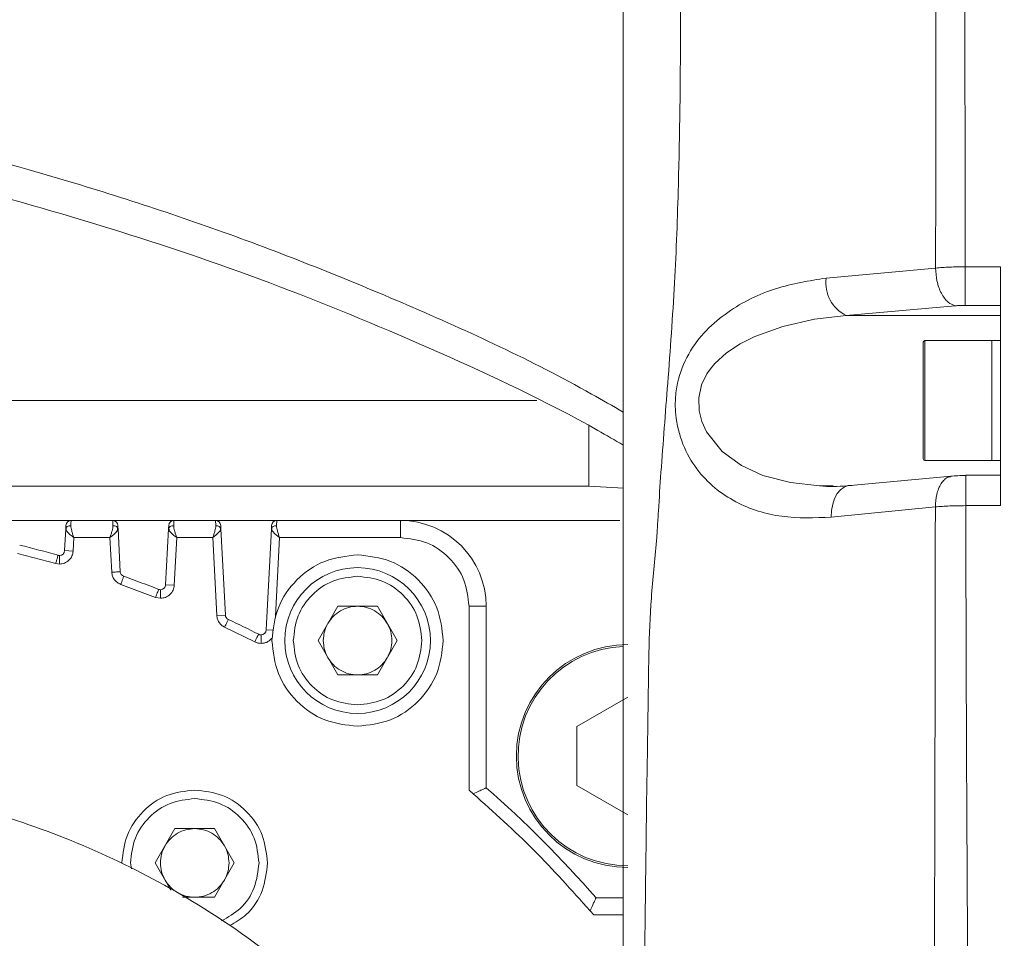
# Model space of a CAD drawing. Header units: millimetres. Extents: x 35469 to 44263, y -24881 to -16268.
# Tile 19 of 231: x 38560 to 38617, y -21996 to -21942. Entities that reach past the tile are written whole.
import ezdxf

# ---------------------------------------------------------------- set-up
doc = ezdxf.new("R2010")
doc.units = ezdxf.units.MM
doc.header["$LTSCALE"] = 0.3175
doc.layers.add('1轮廓实线层', color=7, linetype='Continuous', lineweight=18)
doc.layers.add('7标注层', color=4, linetype='Continuous', lineweight=13)
doc.styles.add('标准汉字', font='gbenor.shx', dxfattribs={"bigfont": 'gbcbig.shx'})
doc.dimstyles.new('M1：18', dxfattribs={"dimscale": 18, "dimtxt": 3.5, "dimasz": 2.5, "dimexe": 2, "dimexo": 0, "dimgap": 1.5, "dimtad": 1, "dimdec": 1, "dimdsep": 46, "dimtxsty": '标准汉字', "dimcen": 5, "dimdle": 5, "dimclrd": 1, "dimclre": 1, "dimclrt": 256, "dimadec": 4, "dimazin": 2, "dimtfac": 1, "dimtdec": 1, "dimtmove": 0, "dimatfit": 3, "dimfxl": 1, "dimtolj": 1, "dimarcsym": 0})

# ---------------------------------------------------------------- blocks, each defined once
blk = doc.blocks.new('*D47')
at = {"layer": '7标注层', "color": 1, "lineweight": -2, "ltscale": 18, "transparency": 16777216}
blk.add_line((40133.937, -21590.737), (40484.689, -21492.383), dxfattribs=at)
at = {"layer": '7标注层', "color": 1, "transparency": 16777216}
blk.add_solid([(40486.714, -21499.604), (40482.664, -21485.161), (40528.018, -21480.233)], dxfattribs=at)
at = {"layer": 'Defpoints', "color": 0, "transparency": 16777216}
for p in [(40528.018, -21480.233), (38543.983, -22036.573)]:
    blk.add_point(p, dxfattribs=at)
at = {"layer": '7标注层', "transparency": 16777216, "insert": (40227.568, -21503.725), "char_height": 63, "attachment_point": 5, "rotation": 15.66395, "style": '标准汉字'}
blk.add_mtext('\\A1;R2060', dxfattribs=at)

msp = doc.modelspace()

# ---------------------------------------------------------------- linework, layer by layer
at = {"layer": '1轮廓实线层', "ltscale": 18}
for p, q in [((38594.983, -21932.811), (38594.983, -22081.172)), ((38606.819, -21957.439), (38613.206, -21956.852)), ((38616.983, -21956.778), (38614.93, -21956.778)), ((38614.93, -21956.778), (38614.93, -21959.031)), ((38616.983, -21970.707), (38616.983, -21956.778)), ((38607.991, -21959.618), (38614.355, -21959.053)), ((38614.93, -21959.031), (38616.983, -21959.031)), ((38616.983, -21959.618), (38607.991, -21959.618)), ((38612.483, -21967.979), (38612.483, -21961.179)), ((38616.483, -21961.079), (38612.583, -21961.079)), ((38612.583, -21961.079), (38612.583, -21968.079)), ((38616.983, -21961.079), (38616.483, -21961.079)), ((38616.483, -21968.079), (38616.483, -21961.079)), ((38494.983, -21964.573), (38589.942, -21964.573)), ((38592.983, -21969.573), (38592.983, -21966.077)), ((38612.583, -21968.079), (38616.483, -21968.079)), ((38616.483, -21968.079), (38616.983, -21968.079)), ((38614.113, -21968.986), (38608.031, -21969.555)), ((38616.983, -21968.937), (38614.958, -21968.937)), ((38614.96, -21968.987), (38614.96, -21968.971)), ((38614.96, -21968.987), (38614.96, -21970.707)), ((38494.983, -21969.573), (38592.983, -21969.573)), ((38592.983, -21969.573), (38595.005, -21969.687)), ((38613.19, -21970.778), (38607.116, -21971.38)), ((38614.96, -21970.707), (38616.983, -21970.707)), ((38562.768, -21971.573), (38559.198, -21971.573)), ((38565.198, -21971.573), (38562.768, -21971.573)), ((38568.768, -21971.573), (38565.198, -21971.573)), ((38571.198, -21971.573), (38568.768, -21971.573)), ((38574.768, -21971.573), (38571.198, -21971.573)), ((38581.983, -21971.573), (38574.768, -21971.573)), ((38594.789, -21971.573), (38581.983, -21971.573)), ((38581.983, -21972.573), (38581.983, -21971.573)), ((38562.391, -21973.33), (38562.457, -21972.068)), ((38565.509, -21972.068), (38565.639, -21974.56)), ((38568.286, -21975.324), (38568.457, -21972.068)), ((38571.509, -21972.068), (38571.772, -21977.086)), ((38574.148, -21977.957), (38574.457, -21972.068)), ((38562.89, -21973.356), (38562.931, -21972.573)), ((38562.931, -21972.573), (38565.035, -21972.573)), ((38565.035, -21972.573), (38565.14, -21974.587)), ((38568.786, -21975.35), (38568.931, -21972.573)), ((38568.931, -21972.573), (38571.035, -21972.573)), ((38571.035, -21972.573), (38571.272, -21977.112)), ((38574.692, -21977.144), (38574.931, -21972.573)), ((38574.931, -21972.573), (38581.983, -21972.573)), ((38559.65, -21973.49), (38561.871, -21974.083)), ((38562.091, -21973.614), (38562.091, -21974.114)), ((38562.391, -21973.33), (38562.89, -21973.356)), ((38561.871, -21974.083), (38562.091, -21974.114)), ((38565.672, -21975.299), (38567.695, -21976.053)), ((38568.286, -21975.324), (38568.786, -21975.35)), ((38567.869, -21975.584), (38567.877, -21975.587)), ((38567.987, -21975.608), (38567.987, -21976.108)), ((38567.695, -21976.053), (38567.987, -21976.108)), ((38571.272, -21977.112), (38571.772, -21977.086)), ((38577.174, -21978.573), (38578.328, -21976.573)), ((38578.328, -21976.573), (38580.638, -21976.573)), ((38580.638, -21976.573), (38581.792, -21978.573)), ((38585.983, -21976.573), (38585.983, -21987.293)), ((38586.983, -21976.573), (38585.983, -21976.573)), ((38586.983, -21987.164), (38586.983, -21976.573)), ((38571.727, -21977.792), (38573.486, -21978.655)), ((38573.849, -21978.242), (38573.849, -21978.742)), ((38574.148, -21977.957), (38574.519, -21977.977)), ((38578.328, -21980.573), (38577.174, -21978.573)), ((38581.792, -21978.573), (38580.638, -21980.573)), ((38580.638, -21980.573), (38578.328, -21980.573)), ((38595.248, -21981.878), (38592.278, -21983.593)), ((38592.278, -21983.593), (38592.278, -21987.023)), ((38585.983, -21987.293), (38586.224, -21987.511)), ((38592.278, -21987.023), (38595.248, -21988.738)), ((38567.674, -21991.54), (38568.828, -21989.54)), ((38568.828, -21989.54), (38571.138, -21989.54)), ((38571.138, -21989.54), (38572.292, -21991.54)), ((38566.302, -21991.889), (38566.233, -21991.54)), ((38568.591, -21993.13), (38567.674, -21991.54)), ((38572.292, -21991.54), (38571.138, -21993.54)), ((38571.138, -21993.54), (38569.27, -21993.54)), ((38594.983, -21993.573), (38593.392, -21993.573)), ((38593.045, -21994.333), (38593.263, -21994.573)), ((38593.263, -21994.573), (38594.983, -21994.573))]:
    msp.add_line(p, q, dxfattribs=at)
at = {"layer": '1轮廓实线层', "lineweight": 20, "ltscale": 18}
for points in [[(38607.23, -21969.551), (38606.43, -21969.559), (38604.733, -21969.364), (38603.133, -21968.941), (38601.886, -21968.373), (38600.759, -21967.555), (38599.843, -21966.411), (38599.566, -21965.802), (38599.41, -21965.183), (38599.386, -21964.414), (38599.551, -21963.667), (38599.861, -21963.028), (38600.074, -21962.719), (38600.327, -21962.419), (38601.008, -21961.802), (38601.795, -21961.28), (38602.649, -21960.846), (38604.286, -21960.251), (38606.147, -21959.83), (38607.991, -21959.618)], [(38607.116, -21971.38), (38607.134, -21970.988), (38607.2, -21970.618), (38607.311, -21970.284), (38607.463, -21969.999), (38607.65, -21969.775), (38607.864, -21969.62), (38608.097, -21969.541), (38608.339, -21969.54)]]:
    msp.add_lwpolyline(points, dxfattribs=at)
at = {"layer": '1轮廓实线层', "ltscale": 18}
msp.add_circle((38579.483, -21978.573), 4.25, dxfattribs=at)
at = {"layer": '1轮廓实线层', "lineweight": 20, "ltscale": 18}
for centre, radius, start, end in [((38608.913, -21957.718), 2.113, 172.41503, 244.11358), ((38612.583, -21961.179), 0.1, 90, 180), ((38612.583, -21967.979), 0.1, 180, 270), ((38562.768, -21971.873), 0.3, 90, 177), ((38565.198, -21971.873), 0.3, 3, 90), ((38568.768, -21971.873), 0.3, 90, 177), ((38571.198, -21971.873), 0.3, 3, 90), ((38574.768, -21971.873), 0.3, 90, 177), ((38581.983, -21976.573), 5, 0, 90), ((38543.983, -22036.573), 65.5, 74.02589, 76.05232), ((38562.091, -21973.314), 0.3, 254.02589, 270), ((38562.091, -21973.314), 0.3, 270, 357), ((38565.939, -21974.545), 0.3, 183, 250.50773), ((38543.983, -22036.573), 65.5, 68.6047, 70.50773), ((38567.987, -21975.308), 0.3, 270, 357), ((38567.987, -21975.308), 0.3, 248.6047, 270), ((38572.071, -21977.07), 0.3, 183, 244.73051), ((38543.983, -22036.573), 65.5, 63.00658, 64.73051), ((38573.849, -21977.942), 0.3, 243.00658, 270), ((38573.849, -21977.942), 0.3, 270, 357), ((38595.248, -21985.308), 6.5, 90, 270), ((38595.248, -21985.308), 6.4, 92.35639, 270), ((38543.983, -22036.573), 65.5, 41.03262, 48.96738)]:
    msp.add_arc(centre, radius, start, end, dxfattribs=at)
at = {"layer": '1轮廓实线层', "ltscale": 18}
for points, knots in [([(38613.206, -21956.852), (38613.21, -21951.11), (38613.217, -21939.624), (38613.212, -21921.787), (38613.198, -21904.695), (38613.18, -21893.371), (38613.172, -21888.386)], [0, 0, 0, 0, 14478.83842, 28963.15682, 45201.52645, 57972.547755, 57972.547755, 57972.547755, 57972.547755]), ([(38614.93, -21956.778), (38614.923, -21951.033), (38614.908, -21939.54), (38614.916, -21922.375), (38614.941, -21905.259), (38614.975, -21893.915), (38614.992, -21888.24)], [0, 0, 0, 0, 14477.100974, 28959.646103, 43455.799364, 57966.85801, 57966.85801, 57966.85801, 57966.85801]), ([(38598.138, -21931.949), (38598.139, -21931.969), (38598.14, -21932.005), (38598.143, -21932.069), (38598.147, -21932.164), (38598.153, -21932.332), (38598.165, -21932.633), (38598.184, -21933.17), (38598.215, -21934.128), (38598.261, -21935.839), (38598.303, -21938.902), (38598.34, -21944.403), (38598.255, -21950.921), (38598.006, -21957.76), (38597.599, -21963.366), (38597.244, -21967.794), (38597.059, -21970.6), (38596.983, -21971.818), (38596.95, -21972.349), (38596.934, -21972.604), (38596.927, -21972.716), (38596.924, -21972.765)], [0, 0, 0, 0, 369.5874, 659.936604, 1178.315097, 2103.674362, 3755.146748, 6701.410371, 11954.686487, 21315.378655, 37961.726617, 67677.180972, 120999.513558, 155197.563065, 190142.751827, 221294.788789, 234794.999282, 240677.979834, 243257.058182, 244390.070674, 245279.972539, 245279.972539, 245279.972539, 245279.972539]), ([(38594.983, -21965.253), (38594.369, -21964.898), (38590.227, -21962.508), (38582.417, -21958.912), (38571.667, -21954.623), (38560.946, -21951.198), (38550.304, -21948.462), (38539.788, -21946.381), (38529.377, -21944.84), (38522.601, -21944.26), (38519.183, -21943.968)], [0, 0, 0, 0, 2635.161073, 17773.629964, 32812.340604, 47762.615713, 62810.227282, 77877.053785, 92868.1872, 108123.435976, 108123.435976, 108123.435976, 108123.435976]), ([(38520.653, -21946.311), (38524.552, -21946.655), (38532.33, -21947.339), (38544.316, -21949.273), (38555.45, -21951.738), (38565.678, -21954.654), (38574.957, -21957.83), (38584.251, -21961.699), (38590.955, -21964.839), (38594.488, -21966.885), (38594.983, -21967.172)], [0, 0, 0, 0, 17724.241135, 35354.530248, 52933.751904, 66117.935001, 79334.090758, 92622.079238, 105916.946611, 108080.322032, 108080.322032, 108080.322032, 108080.322032]), ([(38613.206, -21956.852), (38613.472, -21956.831), (38614.005, -21956.788), (38614.622, -21956.782), (38614.93, -21956.778)], [0, 0, 0, 0, 16278.540716, 32557.120721, 32557.120721, 32557.120721, 32557.120721]), ([(38614.355, -21959.053), (38614.21, -21959.001), (38613.987, -21958.92), (38613.718, -21958.623), (38613.534, -21958.332), (38613.385, -21957.985), (38613.243, -21957.495), (38613.22, -21957.105), (38613.206, -21956.852)], [0, 0, 0, 0, 19835.245493, 30519.841478, 41433.326695, 52346.812081, 63031.408549, 82866.655682, 82866.655682, 82866.655682, 82866.655682]), ([(38607.116, -21971.38), (38606.148, -21971.416), (38604.218, -21971.488), (38601.931, -21970.777), (38600.302, -21969.721), (38599.232, -21968.613), (38598.403, -21967.172), (38598.03, -21965.705), (38598.004, -21964.474), (38598.169, -21963.239), (38598.738, -21961.807), (38599.797, -21960.443), (38601.476, -21959.056), (38603.846, -21957.907), (38605.829, -21957.595), (38606.819, -21957.439)], [0, 0, 0, 0, 21089.559577, 42019.451984, 52592.852026, 63093.943732, 73509.258713, 83950.56936, 89223.224413, 94557.489357, 105327.45409, 116087.735947, 126726.407717, 147819.915476, 168837.600298, 168837.600298, 168837.600298, 168837.600298]), ([(38614.355, -21959.053), (38614.444, -21959.047), (38614.622, -21959.034), (38614.827, -21959.032), (38614.93, -21959.031)], [0, 0, 0, 0, 16272.47342, 32544.952727, 32544.952727, 32544.952727, 32544.952727]), ([(38613.19, -21970.778), (38613.205, -21970.53), (38613.227, -21970.147), (38613.373, -21969.706), (38613.525, -21969.409), (38613.716, -21969.188), (38613.901, -21969.032), (38614.03, -21969.024), (38614.08, -21969.021)], [0, 0, 0, 0, 23536.88306, 36218.479213, 49172.689247, 62126.898997, 74808.494331, 82700.898007, 82700.898007, 82700.898007, 82700.898007]), ([(38614.96, -21968.95), (38614.803, -21968.952), (38614.488, -21968.956), (38614.214, -21968.978), (38614.076, -21968.989)], [0, 0, 0, 0, 16161.662962, 32488.489522, 32488.489522, 32488.489522, 32488.489522]), ([(38608.031, -21969.555), (38607.767, -21969.572), (38607.241, -21969.606), (38606.703, -21969.575), (38606.435, -21969.559)], [0, 0, 0, 0, 16322.023451, 32490.6999, 32490.6999, 32490.6999, 32490.6999]), ([(38613.11, -22007.446), (38613.11, -22007.427), (38613.11, -22007.394), (38613.11, -22007.335), (38613.111, -22007.248), (38613.111, -22007.092), (38613.111, -22006.814), (38613.112, -22006.318), (38613.113, -22005.431), (38613.117, -22003.848), (38613.123, -22001.019), (38613.139, -21995.971), (38613.169, -21985.658), (38613.181, -21976.875), (38613.19, -21970.778)], [0, 0, 0, 0, 238.034367, 425.010862, 758.906544, 1355.177803, 2420.040278, 4321.874707, 7718.962761, 13787.990807, 24628.086985, 43988.71732, 78550.338882, 157011.645873, 157011.645873, 157011.645873, 157011.645873]), ([(38614.96, -21970.707), (38614.642, -21970.711), (38614.006, -21970.718), (38613.462, -21970.758), (38613.19, -21970.778)], [0, 0, 0, 0, 16239.303937, 32478.585241, 32478.585241, 32478.585241, 32478.585241]), ([(38615.718, -22051.73), (38615.715, -22050.144), (38615.709, -22046.969), (38615.703, -22042.178), (38615.698, -22037.361), (38615.697, -22032.52), (38615.687, -22027.657), (38615.708, -22022.694), (38615.613, -22017.532), (38615.307, -22011.063), (38615.081, -22003.671), (38615.066, -21995.362), (38615.015, -21987.131), (38614.985, -21978.911), (38614.969, -21973.441), (38614.96, -21970.707)], [0, 0, 0, 0, 10251.32483, 20510.623931, 30779.420154, 41059.302766, 51339.777613, 61600.918588, 72480.914731, 83521.011175, 100521.501992, 117124.527441, 133714.026795, 150298.641226, 166874.883052, 166874.883052, 166874.883052, 166874.883052]), ([(38562.468, -21971.858), (38562.468, -21971.86), (38562.468, -21971.866), (38562.465, -21971.921), (38562.46, -21972.009), (38562.457, -21972.068)], [0, 0, 0, 0, 10861.095537, 21677.998009, 43252.155225, 43252.155225, 43252.155225, 43252.155225]), ([(38562.457, -21972.068), (38562.462, -21972.042), (38562.473, -21971.989), (38562.544, -21971.923), (38562.643, -21971.879), (38562.72, -21971.875), (38562.757, -21971.874)], [0, 0, 0, 0, 13868.241234, 28823.01069, 43777.780158, 57646.021421, 57646.021421, 57646.021421, 57646.021421]), ([(38562.768, -21971.573), (38562.767, -21971.588), (38562.766, -21971.61), (38562.762, -21971.736), (38562.758, -21971.827), (38562.757, -21971.874)], [0, 0, 0, 0, 20967.220028, 31957.550025, 43253.381296, 43253.381296, 43253.381296, 43253.381296]), ([(38562.757, -21971.874), (38562.759, -21971.919), (38562.764, -21972.012), (38562.804, -21972.179), (38562.861, -21972.369), (38562.907, -21972.504), (38562.931, -21972.573)], [0, 0, 0, 0, 12949.101308, 26819.418086, 41663.231112, 57643.363968, 57643.363968, 57643.363968, 57643.363968]), ([(38565.035, -21972.573), (38565.059, -21972.504), (38565.105, -21972.369), (38565.162, -21972.179), (38565.202, -21972.012), (38565.207, -21971.919), (38565.209, -21971.874)], [0, 0, 0, 0, 15977.005496, 30821.492038, 44689.971062, 57638.798483, 57638.798483, 57638.798483, 57638.798483]), ([(38565.209, -21971.874), (38565.208, -21971.827), (38565.204, -21971.736), (38565.2, -21971.61), (38565.199, -21971.588), (38565.198, -21971.573)], [0, 0, 0, 0, 11295.218516, 22284.950796, 43251.02582, 43251.02582, 43251.02582, 43251.02582]), ([(38565.509, -21972.068), (38565.503, -21972.042), (38565.492, -21971.989), (38565.422, -21971.923), (38565.323, -21971.879), (38565.246, -21971.875), (38565.209, -21971.874)], [0, 0, 0, 0, 13867.249383, 28820.951478, 43774.68186, 57641.900066, 57641.900066, 57641.900066, 57641.900066]), ([(38565.509, -21972.068), (38565.507, -21972.037), (38565.504, -21971.974), (38565.499, -21971.885), (38565.498, -21971.869), (38565.498, -21971.858)], [0, 0, 0, 0, 10836.319283, 21683.942961, 43249.057509, 43249.057509, 43249.057509, 43249.057509]), ([(38568.457, -21972.068), (38568.46, -21972.009), (38568.465, -21971.921), (38568.468, -21971.866), (38568.468, -21971.86), (38568.468, -21971.858)], [0, 0, 0, 0, 21571.53981, 32387.129961, 43246.907814, 43246.907814, 43246.907814, 43246.907814]), ([(38568.457, -21972.068), (38568.462, -21972.042), (38568.473, -21971.989), (38568.544, -21971.923), (38568.643, -21971.879), (38568.72, -21971.875), (38568.757, -21971.874)], [0, 0, 0, 0, 13866.061257, 28818.479942, 43770.898639, 57636.959925, 57636.959925, 57636.959925, 57636.959925]), ([(38568.768, -21971.573), (38568.767, -21971.588), (38568.766, -21971.61), (38568.762, -21971.736), (38568.758, -21971.827), (38568.757, -21971.874)], [0, 0, 0, 0, 20964.887464, 31953.994809, 43248.56944, 43248.56944, 43248.56944, 43248.56944]), ([(38568.757, -21971.874), (38568.759, -21971.919), (38568.764, -21972.012), (38568.804, -21972.179), (38568.861, -21972.369), (38568.907, -21972.504), (38568.931, -21972.573)], [0, 0, 0, 0, 12947.066443, 26815.203562, 41656.684, 57634.305632, 57634.305632, 57634.305632, 57634.305632]), ([(38571.035, -21972.573), (38571.059, -21972.504), (38571.105, -21972.369), (38571.162, -21972.179), (38571.202, -21972.012), (38571.207, -21971.919), (38571.209, -21971.874)], [0, 0, 0, 0, 15974.503133, 30816.66469, 44682.971602, 57629.770934, 57629.770934, 57629.770934, 57629.770934]), ([(38571.209, -21971.874), (38571.208, -21971.827), (38571.204, -21971.736), (38571.2, -21971.61), (38571.199, -21971.588), (38571.198, -21971.573)], [0, 0, 0, 0, 11293.968712, 22282.484991, 43246.240143, 43246.240143, 43246.240143, 43246.240143]), ([(38571.209, -21971.874), (38571.246, -21971.875), (38571.323, -21971.879), (38571.422, -21971.923), (38571.492, -21971.989), (38571.503, -21972.042), (38571.509, -21972.068)], [0, 0, 0, 0, 13865.067847, 28816.415269, 43767.762678, 57632.83049, 57632.83049, 57632.83049, 57632.83049]), ([(38571.498, -21971.858), (38571.498, -21971.869), (38571.499, -21971.885), (38571.504, -21971.974), (38571.507, -21972.037), (38571.509, -21972.068)], [0, 0, 0, 0, 21562.859168, 32409.34835, 43244.53432, 43244.53432, 43244.53432, 43244.53432]), ([(38574.457, -21972.068), (38574.46, -21972.009), (38574.465, -21971.921), (38574.468, -21971.866), (38574.468, -21971.86), (38574.468, -21971.858)], [0, 0, 0, 0, 21569.170591, 32383.572857, 43242.157973, 43242.157973, 43242.157973, 43242.157973]), ([(38574.457, -21972.068), (38574.462, -21972.042), (38574.473, -21971.989), (38574.544, -21971.923), (38574.643, -21971.879), (38574.72, -21971.875), (38574.757, -21971.874)], [0, 0, 0, 0, 13863.899957, 28813.988013, 43764.076075, 57627.976048, 57627.976048, 57627.976048, 57627.976048]), ([(38574.768, -21971.573), (38574.767, -21971.588), (38574.766, -21971.61), (38574.762, -21971.736), (38574.758, -21971.827), (38574.757, -21971.874)], [0, 0, 0, 0, 20962.585341, 31950.48655, 43243.821879, 43243.821879, 43243.821879, 43243.821879]), ([(38574.757, -21971.874), (38574.759, -21971.919), (38574.764, -21972.012), (38574.804, -21972.179), (38574.861, -21972.369), (38574.907, -21972.504), (38574.931, -21972.573)], [0, 0, 0, 0, 12945.048026, 26811.024172, 41650.192441, 57625.32492, 57625.32492, 57625.32492, 57625.32492]), ([(38562.457, -21972.068), (38562.461, -21972.093), (38562.47, -21972.148), (38562.534, -21972.22), (38562.569, -21972.259)], [0, 0, 0, 0, 15091.444656, 32512.721889, 32512.721889, 32512.721889, 32512.721889]), ([(38562.481, -21971.994), (38562.479, -21972.027), (38562.476, -21972.091), (38562.493, -21972.154), (38562.502, -21972.184)], [0, 0, 0, 0, 17086.532225, 32513.122087, 32513.122087, 32513.122087, 32513.122087]), ([(38562.569, -21972.259), (38562.618, -21972.305), (38562.723, -21972.404), (38562.859, -21972.515), (38562.931, -21972.573)], [0, 0, 0, 0, 15302.749557, 32510.789976, 32510.789976, 32510.789976, 32510.789976]), ([(38565.035, -21972.573), (38565.106, -21972.516), (38565.241, -21972.406), (38565.345, -21972.308), (38565.395, -21972.261)], [0, 0, 0, 0, 17146.469276, 32508.658018, 32508.658018, 32508.658018, 32508.658018]), ([(38565.395, -21972.261), (38565.43, -21972.223), (38565.496, -21972.15), (38565.505, -21972.094), (38565.509, -21972.068)], [0, 0, 0, 0, 17322.517435, 32510.153439, 32510.153439, 32510.153439, 32510.153439]), ([(38565.464, -21972.183), (38565.472, -21972.153), (38565.49, -21972.091), (38565.486, -21972.027), (38565.485, -21971.993)], [0, 0, 0, 0, 15426.762235, 32510.614977, 32510.614977, 32510.614977, 32510.614977]), ([(38568.457, -21972.068), (38568.461, -21972.093), (38568.47, -21972.148), (38568.534, -21972.22), (38568.569, -21972.259)], [0, 0, 0, 0, 15089.08448, 32507.637167, 32507.637167, 32507.637167, 32507.637167]), ([(38568.481, -21971.994), (38568.479, -21972.027), (38568.476, -21972.091), (38568.493, -21972.154), (38568.502, -21972.184)], [0, 0, 0, 0, 17083.859939, 32508.037125, 32508.037125, 32508.037125, 32508.037125]), ([(38568.569, -21972.259), (38568.618, -21972.305), (38568.723, -21972.404), (38568.859, -21972.515), (38568.931, -21972.573)], [0, 0, 0, 0, 15300.35711, 32505.707205, 32505.707205, 32505.707205, 32505.707205]), ([(38571.035, -21972.573), (38571.106, -21972.516), (38571.241, -21972.406), (38571.345, -21972.308), (38571.395, -21972.261)], [0, 0, 0, 0, 17143.798228, 32503.593604, 32503.593604, 32503.593604, 32503.593604]), ([(38571.395, -21972.261), (38571.43, -21972.223), (38571.496, -21972.15), (38571.505, -21972.094), (38571.509, -21972.068)], [0, 0, 0, 0, 17319.819933, 32505.090432, 32505.090432, 32505.090432, 32505.090432]), ([(38571.464, -21972.183), (38571.472, -21972.153), (38571.49, -21972.091), (38571.486, -21972.027), (38571.485, -21971.993)], [0, 0, 0, 0, 15424.359783, 32505.552011, 32505.552011, 32505.552011, 32505.552011]), ([(38574.457, -21972.068), (38574.461, -21972.093), (38574.47, -21972.148), (38574.534, -21972.22), (38574.569, -21972.259)], [0, 0, 0, 0, 15086.74454, 32502.596051, 32502.596051, 32502.596051, 32502.596051]), ([(38574.481, -21971.989), (38574.479, -21972.023), (38574.475, -21972.088), (38574.493, -21972.152), (38574.501, -21972.183)], [0, 0, 0, 0, 17105.908346, 32503.00904, 32503.00904, 32503.00904, 32503.00904]), ([(38574.569, -21972.259), (38574.618, -21972.305), (38574.723, -21972.404), (38574.859, -21972.515), (38574.931, -21972.573)], [0, 0, 0, 0, 15297.985187, 32500.668043, 32500.668043, 32500.668043, 32500.668043]), ([(38596.924, -21972.765), (38596.81, -21973.873), (38596.586, -21976.052), (38596.509, -21978.236), (38596.472, -21979.31)], [0, 0, 0, 0, 16504.162386, 32458.018993, 32458.018993, 32458.018993, 32458.018993]), ([(38561.871, -21974.083), (38561.881, -21974.05), (38561.899, -21973.985), (38561.934, -21973.865), (38561.971, -21973.735), (38561.996, -21973.648), (38562.007, -21973.609), (38562.008, -21973.605), (38562.009, -21973.603)], [0, 0, 0, 0, 10903.533789, 21573.485701, 41375.895349, 61178.304997, 71848.256908, 82751.790698, 82751.790698, 82751.790698, 82751.790698]), ([(38562.091, -21974.114), (38562.189, -21974.104), (38562.391, -21974.082), (38562.655, -21973.908), (38562.842, -21973.654), (38562.875, -21973.453), (38562.89, -21973.356)], [0, 0, 0, 0, 13874.549661, 28812.988472, 43750.986995, 57625.035208, 57625.035208, 57625.035208, 57625.035208]), ([(38565.14, -21974.587), (38565.151, -21974.665), (38565.171, -21974.821), (38565.291, -21975.031), (38565.458, -21975.202), (38565.602, -21975.267), (38565.672, -21975.299)], [0, 0, 0, 0, 14397.514976, 28811.93732, 43528.070944, 57610.388775, 57610.388775, 57610.388775, 57610.388775]), ([(38565.672, -21975.299), (38565.697, -21975.227), (38565.746, -21975.09), (38565.8, -21974.938), (38565.833, -21974.845), (38565.837, -21974.833), (38565.839, -21974.827)], [0, 0, 0, 0, 16694.586786, 31926.156616, 44360.259828, 57609.5596, 57609.5596, 57609.5596, 57609.5596]), ([(38567.987, -21976.108), (38568.084, -21976.098), (38568.287, -21976.076), (38568.55, -21975.902), (38568.738, -21975.648), (38568.77, -21975.447), (38568.786, -21975.35)], [0, 0, 0, 0, 13867.492218, 28798.17898, 43728.579821, 57595.748305, 57595.748305, 57595.748305, 57595.748305]), ([(38567.695, -21976.053), (38567.708, -21976.021), (38567.732, -21975.957), (38567.778, -21975.841), (38567.827, -21975.716), (38567.86, -21975.631), (38567.875, -21975.593), (38567.877, -21975.589), (38567.877, -21975.587)], [0, 0, 0, 0, 10898.02861, 21562.593279, 41355.004718, 61147.416157, 71811.980825, 82710.009435, 82710.009435, 82710.009435, 82710.009435]), ([(38571.272, -21977.112), (38571.282, -21977.183), (38571.3, -21977.326), (38571.399, -21977.519), (38571.539, -21977.685), (38571.664, -21977.756), (38571.727, -21977.792)], [0, 0, 0, 0, 14361.302684, 28810.227541, 43158.7972, 57575.799702, 57575.799702, 57575.799702, 57575.799702]), ([(38571.727, -21977.792), (38571.75, -21977.745), (38571.798, -21977.646), (38571.867, -21977.502), (38571.914, -21977.403), (38571.939, -21977.35), (38571.942, -21977.344), (38571.943, -21977.341)], [0, 0, 0, 0, 13518.416741, 29027.108789, 46316.955449, 56769.131687, 68302.610272, 68302.610272, 68302.610272, 68302.610272]), ([(38573.713, -21978.209), (38573.712, -21978.211), (38573.71, -21978.215), (38573.691, -21978.251), (38573.65, -21978.332), (38573.589, -21978.452), (38573.532, -21978.563), (38573.501, -21978.624), (38573.486, -21978.655)], [0, 0, 0, 0, 10891.553622, 21549.782019, 41330.433985, 61111.086016, 71769.314526, 82660.868322, 82660.868322, 82660.868322, 82660.868322]), ([(38573.486, -21978.655), (38573.543, -21978.68), (38573.659, -21978.731), (38573.786, -21978.738), (38573.849, -21978.742)], [0, 0, 0, 0, 16232.892045, 32465.275708, 32465.275708, 32465.275708, 32465.275708]), ([(38573.849, -21978.742), (38573.91, -21978.738), (38574.033, -21978.73), (38574.206, -21978.664), (38574.364, -21978.566), (38574.445, -21978.473), (38574.485, -21978.427)], [0, 0, 0, 0, 14345.972302, 28777.515595, 43126.254317, 57559.472701, 57559.472701, 57559.472701, 57559.472701]), ([(38596.472, -21979.31), (38596.453, -21980.775), (38596.417, -21983.699), (38596.367, -21986.58), (38596.343, -21988.017)], [0, 0, 0, 0, 16246.825635, 32412.877326, 32412.877326, 32412.877326, 32412.877326]), ([(38586.224, -21987.511), (38586.34, -21987.458), (38586.553, -21987.361), (38586.796, -21987.249), (38586.953, -21987.178), (38586.973, -21987.169), (38586.983, -21987.164)], [0, 0, 0, 0, 16601.707851, 30458.614929, 44318.577319, 57452.231935, 57452.231935, 57452.231935, 57452.231935]), ([(38586.227, -21987.511), (38587.427, -21988.584), (38589.827, -21990.731), (38591.973, -21993.131), (38593.045, -21994.331)], [0, 0, 0, 0, 16190.493121, 32373.496373, 32373.496373, 32373.496373, 32373.496373]), ([(38596.343, -21988.017), (38596.339, -21988.327), (38596.332, -21988.879), (38596.321, -21989.863), (38596.303, -21991.311), (38596.271, -21993.887), (38596.213, -21998.464), (38596.105, -22006.568), (38595.966, -22016.933), (38595.794, -22028.269), (38595.644, -22037.753), (38595.535, -22045.956), (38595.449, -22052.99), (38595.379, -22059.224), (38595.412, -22064.826), (38595.437, -22069.565), (38595.46, -22073.061), (38595.474, -22075.177), (38595.48, -22076.089), (38595.483, -22076.487), (38595.484, -22076.678), (38595.485, -22076.761), (38595.485, -22076.798)], [0, 0, 0, 0, 2201.312714, 3930.818848, 7019.140587, 12534.338323, 22387.364793, 40009.454869, 71638.662525, 99830.98508, 127940.765406, 149255.427197, 170650.34132, 191949.800685, 209723.050184, 227476.105943, 243152.117745, 250075.880009, 253128.615325, 254473.11441, 255064.951751, 255530.115297, 255530.115297, 255530.115297, 255530.115297]), ([(38573.733, -21991.54), (38573.675, -21992.028), (38573.56, -21993.005), (38572.742, -21994.245), (38571.93, -21994.702), (38571.548, -21994.918)], [0, 0, 0, 0, 14888.827563, 29777.655125, 43078.30579, 43078.30579, 43078.30579, 43078.30579]), ([(38572.011, -21995.198), (38572.353, -21995.001), (38573.178, -21994.527), (38574.035, -21993.197), (38574.167, -21992.092), (38574.233, -21991.54)], [0, 0, 0, 0, 11268.657126, 27170.401337, 43072.145548, 43072.145548, 43072.145548, 43072.145548]), ([(38593.392, -21993.573), (38593.387, -21993.583), (38593.378, -21993.603), (38593.308, -21993.76), (38593.195, -21994.001), (38593.099, -21994.215), (38593.045, -21994.333)], [0, 0, 0, 0, 13108.694213, 26941.016348, 40445.998064, 57377.860189, 57377.860189, 57377.860189, 57377.860189]), ([(38585.881, -22036.573), (38585.752, -22034.085), (38585.496, -22029.108), (38583.44, -22021.878), (38580.231, -22015.114), (38575.847, -22009.029), (38570.463, -22003.818), (38565.617, -22000.568), (38561.924, -21998.684), (38559.643, -21997.686), (38557.307, -21996.825), (38554.924, -21996.104), (38552.502, -21995.526), (38549.047, -21994.915), (38544.34, -21994.542), (38538.996, -21994.863), (38534.051, -21995.787), (38529.627, -21997.117), (38525.157, -21999.033), (38520.733, -22001.588), (38516.466, -22004.82), (38512.833, -22008.407), (38509.829, -22012.168), (38507.42, -22015.958), (38505.339, -22020.1), (38504.345, -22023.068), (38503.84, -22024.573)], [0, 0, 0, 0, 19154.913689, 38309.827378, 57464.741067, 76619.654756, 95774.568445, 114929.482134, 121321.969035, 127714.455935, 134106.942836, 140499.429736, 146891.916637, 153284.403538, 167526.842249, 183173.719251, 194391.226331, 206233.540594, 218700.561996, 231792.185214, 245508.299648, 259848.789423, 271017.729728, 282538.140272, 294409.990261, 306633.24796, 306633.24796, 306633.24796, 306633.24796])]:
    msp.add_open_spline(points, degree=3, knots=knots, dxfattribs=at)
for points in [[(38581.983, -21972.573), (38582.507, -21972.634), (38583.555, -21972.754), (38584.878, -21973.679), (38585.803, -21975.001), (38585.923, -21976.049), (38585.983, -21976.573)], [(38574.483, -21978.573), (38574.558, -21977.918), (38574.708, -21976.608), (38575.865, -21974.955), (38577.517, -21973.799), (38578.828, -21973.649), (38579.483, -21973.573)], [(38579.483, -21973.573), (38580.138, -21973.649), (38581.448, -21973.799), (38583.101, -21974.955), (38584.257, -21976.608), (38584.408, -21977.918), (38584.483, -21978.573)], [(38565.14, -21974.587), (38565.206, -21974.583), (38565.336, -21974.576), (38565.501, -21974.568), (38565.617, -21974.562), (38565.632, -21974.561), (38565.639, -21974.56)], [(38575.733, -21978.573), (38575.789, -21978.082), (38575.902, -21977.099), (38576.769, -21975.86), (38578.009, -21974.993), (38578.992, -21974.88), (38579.483, -21974.823)], [(38579.483, -21974.823), (38579.974, -21974.88), (38580.957, -21974.993), (38582.197, -21975.86), (38583.064, -21977.099), (38583.177, -21978.082), (38583.233, -21978.573)], [(38577.751, -21977.573), (38577.85, -21977.429), (38578.047, -21977.14), (38578.473, -21976.824), (38578.959, -21976.613), (38579.308, -21976.587), (38579.483, -21976.573)], [(38581.215, -21977.573), (38581.116, -21977.429), (38580.919, -21977.14), (38580.493, -21976.824), (38580.007, -21976.613), (38579.658, -21976.587), (38579.483, -21976.573)], [(38577.483, -21978.573), (38577.495, -21978.398), (38577.518, -21978.047), (38577.673, -21977.731), (38577.751, -21977.573)], [(38581.215, -21977.573), (38581.293, -21977.731), (38581.448, -21978.047), (38581.471, -21978.398), (38581.483, -21978.573)], [(38579.483, -21983.573), (38578.828, -21983.498), (38577.517, -21983.348), (38575.865, -21982.192), (38574.708, -21980.539), (38574.558, -21979.229), (38574.483, -21978.573)], [(38579.483, -21982.323), (38578.992, -21982.267), (38578.009, -21982.154), (38576.769, -21981.287), (38575.902, -21980.048), (38575.789, -21979.065), (38575.733, -21978.573)], [(38577.751, -21979.573), (38577.673, -21979.416), (38577.518, -21979.1), (38577.495, -21978.749), (38577.483, -21978.573)], [(38583.233, -21978.573), (38583.177, -21979.065), (38583.064, -21980.048), (38582.197, -21981.287), (38580.957, -21982.154), (38579.974, -21982.267), (38579.483, -21982.323)], [(38584.483, -21978.573), (38584.408, -21979.229), (38584.257, -21980.539), (38583.101, -21982.192), (38581.448, -21983.348), (38580.138, -21983.498), (38579.483, -21983.573)], [(38581.483, -21978.573), (38581.471, -21978.749), (38581.448, -21979.1), (38581.293, -21979.416), (38581.215, -21979.573)], [(38579.483, -21980.573), (38579.308, -21980.56), (38578.959, -21980.534), (38578.473, -21980.323), (38578.047, -21980.007), (38577.85, -21979.718), (38577.751, -21979.573)], [(38581.215, -21979.573), (38581.116, -21979.718), (38580.919, -21980.007), (38580.493, -21980.323), (38580.007, -21980.534), (38579.658, -21980.56), (38579.483, -21980.573)], [(38495.444, -22024.573), (38495.996, -22022.636), (38497.099, -22018.761), (38499.626, -22013.254), (38502.749, -22008.075), (38506.486, -22003.315), (38510.767, -21999.038), (38515.532, -21995.309), (38520.712, -21992.181), (38526.232, -21989.7), (38532.009, -21987.903), (38537.962, -21986.815), (38544.002, -21986.452), (38550.042, -21986.819), (38555.994, -21987.912), (38561.77, -21989.714), (38567.287, -21992.199), (38572.465, -21995.331), (38577.228, -21999.064), (38581.505, -22003.343), (38585.237, -22008.107), (38588.366, -22013.286), (38590.851, -22018.804), (38592.64, -22024.581), (38593.772, -22030.533), (38593.913, -22034.56), (38593.983, -22036.573)], [(38569.983, -21987.29), (38569.426, -21987.354), (38568.312, -21987.482), (38566.907, -21988.465), (38565.925, -21989.869), (38565.797, -21990.983), (38565.733, -21991.54)], [(38574.233, -21991.54), (38574.169, -21990.983), (38574.041, -21989.869), (38573.058, -21988.465), (38571.654, -21987.482), (38570.54, -21987.354), (38569.983, -21987.29)], [(38566.233, -21991.54), (38566.289, -21991.049), (38566.402, -21990.066), (38567.269, -21988.826), (38568.509, -21987.959), (38569.492, -21987.847), (38569.983, -21987.79)], [(38569.983, -21987.79), (38570.474, -21987.847), (38571.457, -21987.959), (38572.697, -21988.826), (38573.564, -21990.066), (38573.677, -21991.049), (38573.733, -21991.54)], [(38568.251, -21990.54), (38568.35, -21990.395), (38568.547, -21990.106), (38568.973, -21989.791), (38569.459, -21989.58), (38569.808, -21989.553), (38569.983, -21989.54)], [(38571.715, -21990.54), (38571.616, -21990.395), (38571.419, -21990.106), (38570.993, -21989.791), (38570.507, -21989.58), (38570.158, -21989.553), (38569.983, -21989.54)], [(38567.983, -21991.54), (38567.995, -21991.365), (38568.018, -21991.014), (38568.173, -21990.698), (38568.251, -21990.54)], [(38571.715, -21990.54), (38571.793, -21990.698), (38571.948, -21991.014), (38571.971, -21991.365), (38571.983, -21991.54)], [(38568.251, -21992.54), (38568.173, -21992.382), (38568.018, -21992.067), (38567.995, -21991.716), (38567.983, -21991.54)], [(38571.983, -21991.54), (38571.971, -21991.716), (38571.948, -21992.067), (38571.793, -21992.382), (38571.715, -21992.54)], [(38569.983, -21993.54), (38569.808, -21993.527), (38569.459, -21993.501), (38568.973, -21993.29), (38568.547, -21992.974), (38568.35, -21992.685), (38568.251, -21992.54)], [(38571.715, -21992.54), (38571.616, -21992.685), (38571.419, -21992.974), (38570.993, -21993.29), (38570.507, -21993.501), (38570.158, -21993.527), (38569.983, -21993.54)]]:
    msp.add_open_spline(points, degree=3, dxfattribs=at)
at = {"layer": '7标注层', "ltscale": 18}
msp.add_arc((38543.983, -22036.573), 567.193, 193, 167, dxfattribs=at)

# ---------------------------------------------------------------- dimensions: what is measured, and where the dimension line sits
dim = msp.add_radius_dim(center=(38543.983, -22036.573), mpoint=(40528.018, -21480.233), text='R2060', dimstyle='M1：18', override={"dimsah": 1, "dimtzin": 8}, dxfattribs=at)
dim.commit()
dim.dimension.update_dxf_attribs({"geometry": '*D47', "text_midpoint": (40243.362, -21560.053), "dimtype": 164})

doc.saveas('drawing.dxf')
